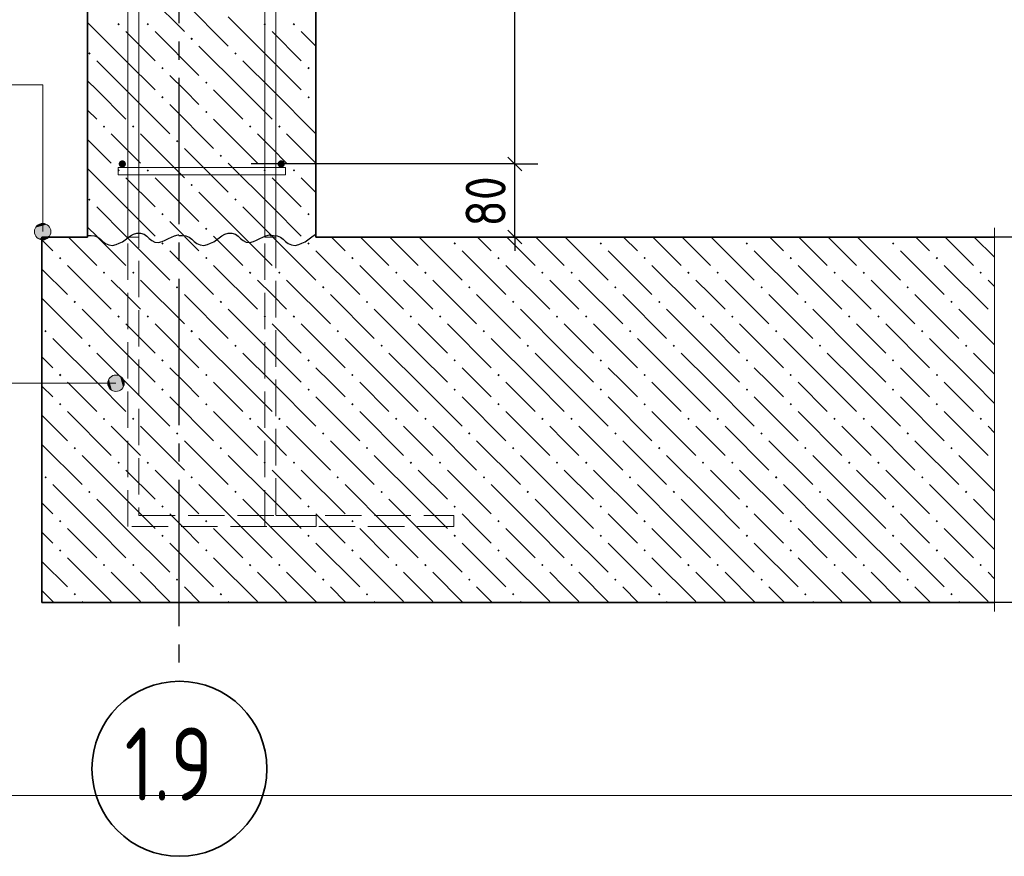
# Model space of a CAD drawing. Header units: millimetres. Extents: x 0 to 50400, y 0 to 35640.
# Tile 3 of 20: x 7034 to 13503, y 9394 to 14889. Entities that reach past the tile are written whole.
import ezdxf

# ---------------------------------------------------------------- set-up
doc = ezdxf.new("R2010")
doc.units = ezdxf.units.MM
doc.linetypes.add('______2', pattern=[324, 240, -84])
doc.linetypes.add('______5', pattern=[1320, 960, -120, 120, -120])
for name, color, linetype, lineweight in [('Standard', 7, 'Continuous', 25), ('Выпуски арматуры Г-обр.', 52, 'Continuous', 25), ('ЖБ Плита Фундамента верхний уровень', 7, 'Continuous', 35), ('ЖБ Стена верхний уровень', 7, 'Continuous', 35), ('Позиционная метка линия выноска', 7, 'Continuous', 13), ('Примечания', 7, 'Continuous', 13)]:
    doc.layers.add(name, color=color, linetype=linetype, lineweight=lineweight)
for name, color, linetype, true_color in [('Оси', 7, '______5', 0x656565), ('Стена фоновая арматура У1', 7, '______2', 0xa0a0a0), ('Стена фоновая арматура Х1', 7, '______2', 0xa0a0a0), ('Стена фоновая затяжка С-обр.', 7, '______2', 0xa0a0a0)]:
    doc.layers.add(name, color=color, linetype=linetype, true_color=true_color)
doc.layers.add('Размерная выноска', color=7, linetype='Continuous')
doc.styles.add('ISOCPEUR', font='txt')

msp = doc.modelspace()

# ---------------------------------------------------------------- hatches: boundary and pattern name
at = {"layer": 'ЖБ Плита Фундамента верхний уровень', "linetype": 'Continuous', "lineweight": 18, "transparency": 33554687}
for points in [[(7964.2, 13419), (7972, 13426.8), (7979.8, 13419), (7972, 13411.2)], [(8924.2, 13419), (8932, 13426.8), (8939.8, 13419), (8932, 13411.2)], [(9884.2, 13419), (9892, 13426.8), (9899.8, 13419), (9892, 13411.2)], [(10844.2, 13419), (10852, 13426.8), (10859.8, 13419), (10852, 13411.2)], [(11804.2, 13419), (11812, 13426.8), (11819.8, 13419), (11812, 13411.2)], [(12764.2, 13419), (12772, 13426.8), (12779.8, 13419), (12772, 13411.2)], [(7292.2, 13323), (7300, 13330.8), (7307.8, 13323), (7300, 13315.2)], [(8252.2, 13323), (8260, 13330.8), (8267.8, 13323), (8260, 13315.2)], [(9212.2, 13323), (9220, 13330.8), (9227.8, 13323), (9220, 13315.2)], [(10172.2, 13323), (10180, 13330.8), (10187.8, 13323), (10180, 13315.2)], [(11132.2, 13323), (11140, 13330.8), (11147.8, 13323), (11140, 13315.2)], [(12092.2, 13323), (12100, 13330.8), (12107.8, 13323), (12100, 13315.2)], [(13052.2, 13323), (13060, 13330.8), (13067.8, 13323), (13060, 13315.2)], [(7580.2, 13227), (7588, 13234.8), (7595.8, 13227), (7588, 13219.2)], [(7772.2, 13227), (7780, 13234.8), (7787.8, 13227), (7780, 13219.2)], [(8540.2, 13227), (8548, 13234.8), (8555.8, 13227), (8548, 13219.2)], [(8732.2, 13227), (8740, 13234.8), (8747.8, 13227), (8740, 13219.2)], [(9500.2, 13227), (9508, 13234.8), (9515.8, 13227), (9508, 13219.2)], [(9692.2, 13227), (9700, 13234.8), (9707.8, 13227), (9700, 13219.2)], [(10460.2, 13227), (10468, 13234.8), (10475.8, 13227), (10468, 13219.2)], [(10652.2, 13227), (10660, 13234.8), (10667.8, 13227), (10660, 13219.2)], [(11420.2, 13227), (11428, 13234.8), (11435.8, 13227), (11428, 13219.2)], [(11612.2, 13227), (11620, 13234.8), (11627.8, 13227), (11620, 13219.2)], [(12380.2, 13227), (12388, 13234.8), (12395.8, 13227), (12388, 13219.2)], [(12572.2, 13227), (12580, 13234.8), (12587.8, 13227), (12580, 13219.2)], [(13340.2, 13227), (13348, 13234.8), (13355.8, 13227), (13348, 13219.2)], [(8060.2, 13131), (8068, 13138.8), (8075.8, 13131), (8068, 13123.2)], [(9020.2, 13131), (9028, 13138.8), (9035.8, 13131), (9028, 13123.2)], [(9980.2, 13131), (9988, 13138.8), (9995.8, 13131), (9988, 13123.2)], [(10940.2, 13131), (10948, 13138.8), (10955.8, 13131), (10948, 13123.2)], [(11900.2, 13131), (11908, 13138.8), (11915.8, 13131), (11908, 13123.2)], [(12860.2, 13131), (12868, 13138.8), (12875.8, 13131), (12868, 13123.2)], [(7388.2, 13035), (7396, 13042.8), (7403.8, 13035), (7396, 13027.2)], [(8348.2, 13035), (8356, 13042.8), (8363.8, 13035), (8356, 13027.2)], [(9308.2, 13035), (9316, 13042.8), (9323.8, 13035), (9316, 13027.2)], [(10268.2, 13035), (10276, 13042.8), (10283.8, 13035), (10276, 13027.2)], [(11228.2, 13035), (11236, 13042.8), (11243.8, 13035), (11236, 13027.2)], [(12188.2, 13035), (12196, 13042.8), (12203.8, 13035), (12196, 13027.2)], [(13148.2, 13035), (13156, 13042.8), (13163.8, 13035), (13156, 13027.2)], [(7676.2, 12939), (7684, 12946.8), (7691.8, 12939), (7684, 12931.2)], [(7868.2, 12939), (7876, 12946.8), (7883.8, 12939), (7876, 12931.2)], [(8636.2, 12939), (8644, 12946.8), (8651.8, 12939), (8644, 12931.2)], [(8828.2, 12939), (8836, 12946.8), (8843.8, 12939), (8836, 12931.2)], [(9596.2, 12939), (9604, 12946.8), (9611.8, 12939), (9604, 12931.2)], [(9788.2, 12939), (9796, 12946.8), (9803.8, 12939), (9796, 12931.2)], [(10556.2, 12939), (10564, 12946.8), (10571.8, 12939), (10564, 12931.2)], [(10748.2, 12939), (10756, 12946.8), (10763.8, 12939), (10756, 12931.2)], [(11516.2, 12939), (11524, 12946.8), (11531.8, 12939), (11524, 12931.2)], [(11708.2, 12939), (11716, 12946.8), (11723.8, 12939), (11716, 12931.2)], [(12476.2, 12939), (12484, 12946.8), (12491.8, 12939), (12484, 12931.2)], [(12668.2, 12939), (12676, 12946.8), (12683.8, 12939), (12676, 12931.2)], [(13436.2, 12939), (13438.8, 12941.6), (13438.8, 12936.5)], [(7196.2, 12843), (7204, 12850.8), (7211.8, 12843), (7204, 12835.2)], [(8156.2, 12843), (8164, 12850.8), (8171.8, 12843), (8164, 12835.2)], [(9116.2, 12843), (9124, 12850.8), (9131.8, 12843), (9124, 12835.2)], [(10076.2, 12843), (10084, 12850.8), (10091.8, 12843), (10084, 12835.2)], [(11036.2, 12843), (11044, 12850.8), (11051.8, 12843), (11044, 12835.2)], [(11996.2, 12843), (12004, 12850.8), (12011.8, 12843), (12004, 12835.2)], [(12956.2, 12843), (12964, 12850.8), (12971.8, 12843), (12964, 12835.2)], [(7484.2, 12747), (7492, 12754.8), (7499.8, 12747), (7492, 12739.2)], [(8444.2, 12747), (8452, 12754.8), (8459.8, 12747), (8452, 12739.2)], [(9404.2, 12747), (9412, 12754.8), (9419.8, 12747), (9412, 12739.2)], [(10364.2, 12747), (10372, 12754.8), (10379.8, 12747), (10372, 12739.2)], [(11324.2, 12747), (11332, 12754.8), (11339.8, 12747), (11332, 12739.2)], [(12284.2, 12747), (12292, 12754.8), (12299.8, 12747), (12292, 12739.2)], [(13244.2, 12747), (13252, 12754.8), (13259.8, 12747), (13252, 12739.2)], [(7964.2, 12651), (7972, 12658.8), (7979.8, 12651), (7972, 12643.2)], [(8924.2, 12651), (8932, 12658.8), (8939.8, 12651), (8932, 12643.2)], [(9884.2, 12651), (9892, 12658.8), (9899.8, 12651), (9892, 12643.2)], [(10844.2, 12651), (10852, 12658.8), (10859.8, 12651), (10852, 12643.2)], [(11804.2, 12651), (11812, 12658.8), (11819.8, 12651), (11812, 12643.2)], [(12764.2, 12651), (12772, 12658.8), (12779.8, 12651), (12772, 12643.2)], [(7292.2, 12555), (7300, 12562.8), (7307.8, 12555), (7300, 12547.2)], [(8252.2, 12555), (8260, 12562.8), (8267.8, 12555), (8260, 12547.2)], [(9212.2, 12555), (9220, 12562.8), (9227.8, 12555), (9220, 12547.2)], [(10172.2, 12555), (10180, 12562.8), (10187.8, 12555), (10180, 12547.2)], [(11132.2, 12555), (11140, 12562.8), (11147.8, 12555), (11140, 12547.2)], [(12092.2, 12555), (12100, 12562.8), (12107.8, 12555), (12100, 12547.2)], [(13052.2, 12555), (13060, 12562.8), (13067.8, 12555), (13060, 12547.2)], [(7964.2, 12459), (7972, 12466.8), (7979.8, 12459), (7972, 12451.2)], [(8924.2, 12459), (8932, 12466.8), (8939.8, 12459), (8932, 12451.2)], [(9884.2, 12459), (9892, 12466.8), (9899.8, 12459), (9892, 12451.2)], [(10844.2, 12459), (10852, 12466.8), (10859.8, 12459), (10852, 12451.2)], [(11804.2, 12459), (11812, 12466.8), (11819.8, 12459), (11812, 12451.2)], [(12764.2, 12459), (12772, 12466.8), (12779.8, 12459), (12772, 12451.2)], [(7292.2, 12363), (7300, 12370.8), (7307.8, 12363), (7300, 12355.2)], [(8252.2, 12363), (8260, 12370.8), (8267.8, 12363), (8260, 12355.2)], [(9212.2, 12363), (9220, 12370.8), (9227.8, 12363), (9220, 12355.2)], [(10172.2, 12363), (10180, 12370.8), (10187.8, 12363), (10180, 12355.2)], [(11132.2, 12363), (11140, 12370.8), (11147.8, 12363), (11140, 12355.2)], [(12092.2, 12363), (12100, 12370.8), (12107.8, 12363), (12100, 12355.2)], [(13052.2, 12363), (13060, 12370.8), (13067.8, 12363), (13060, 12355.2)], [(7580.2, 12267), (7588, 12274.8), (7595.8, 12267), (7588, 12259.2)], [(7772.2, 12267), (7780, 12274.8), (7787.8, 12267), (7780, 12259.2)], [(8540.2, 12267), (8548, 12274.8), (8555.8, 12267), (8548, 12259.2)], [(8732.2, 12267), (8740, 12274.8), (8747.8, 12267), (8740, 12259.2)], [(9500.2, 12267), (9508, 12274.8), (9515.8, 12267), (9508, 12259.2)], [(9692.2, 12267), (9700, 12274.8), (9707.8, 12267), (9700, 12259.2)], [(10460.2, 12267), (10468, 12274.8), (10475.8, 12267), (10468, 12259.2)], [(10652.2, 12267), (10660, 12274.8), (10667.8, 12267), (10660, 12259.2)], [(11420.2, 12267), (11428, 12274.8), (11435.8, 12267), (11428, 12259.2)], [(11612.2, 12267), (11620, 12274.8), (11627.8, 12267), (11620, 12259.2)], [(12380.2, 12267), (12388, 12274.8), (12395.8, 12267), (12388, 12259.2)], [(12572.2, 12267), (12580, 12274.8), (12587.8, 12267), (12580, 12259.2)], [(13340.2, 12267), (13348, 12274.8), (13355.8, 12267), (13348, 12259.2)], [(8060.2, 12171), (8068, 12178.8), (8075.8, 12171), (8068, 12163.2)], [(9020.2, 12171), (9028, 12178.8), (9035.8, 12171), (9028, 12163.2)], [(9980.2, 12171), (9988, 12178.8), (9995.8, 12171), (9988, 12163.2)], [(10940.2, 12171), (10948, 12178.8), (10955.8, 12171), (10948, 12163.2)], [(11900.2, 12171), (11908, 12178.8), (11915.8, 12171), (11908, 12163.2)], [(12860.2, 12171), (12868, 12178.8), (12875.8, 12171), (12868, 12163.2)], [(7388.2, 12075), (7396, 12082.8), (7403.8, 12075), (7396, 12067.2)], [(8348.2, 12075), (8356, 12082.8), (8363.8, 12075), (8356, 12067.2)], [(9308.2, 12075), (9316, 12082.8), (9323.8, 12075), (9316, 12067.2)], [(10268.2, 12075), (10276, 12082.8), (10283.8, 12075), (10276, 12067.2)], [(11228.2, 12075), (11236, 12082.8), (11243.8, 12075), (11236, 12067.2)], [(12188.2, 12075), (12196, 12082.8), (12203.8, 12075), (12196, 12067.2)], [(13148.2, 12075), (13156, 12082.8), (13163.8, 12075), (13156, 12067.2)], [(7676.2, 11979), (7684, 11986.8), (7691.8, 11979), (7684, 11971.2)], [(7868.2, 11979), (7876, 11986.8), (7883.8, 11979), (7876, 11971.2)], [(8636.2, 11979), (8644, 11986.8), (8651.8, 11979), (8644, 11971.2)], [(8828.2, 11979), (8836, 11986.8), (8843.8, 11979), (8836, 11971.2)], [(9596.2, 11979), (9604, 11986.8), (9611.8, 11979), (9604, 11971.2)], [(9788.2, 11979), (9796, 11986.8), (9803.8, 11979), (9796, 11971.2)], [(10556.2, 11979), (10564, 11986.8), (10571.8, 11979), (10564, 11971.2)], [(10748.2, 11979), (10756, 11986.8), (10763.8, 11979), (10756, 11971.2)], [(11516.2, 11979), (11524, 11986.8), (11531.8, 11979), (11524, 11971.2)], [(11708.2, 11979), (11716, 11986.8), (11723.8, 11979), (11716, 11971.2)], [(12476.2, 11979), (12484, 11986.8), (12491.8, 11979), (12484, 11971.2)], [(12668.2, 11979), (12676, 11986.8), (12683.8, 11979), (12676, 11971.2)], [(13436.2, 11979), (13438.8, 11981.6), (13438.8, 11976.5)], [(7196.2, 11883), (7204, 11890.8), (7211.8, 11883), (7204, 11875.2)], [(8156.2, 11883), (8164, 11890.8), (8171.8, 11883), (8164, 11875.2)], [(9116.2, 11883), (9124, 11890.8), (9131.8, 11883), (9124, 11875.2)], [(10076.2, 11883), (10084, 11890.8), (10091.8, 11883), (10084, 11875.2)], [(11036.2, 11883), (11044, 11890.8), (11051.8, 11883), (11044, 11875.2)], [(11996.2, 11883), (12004, 11890.8), (12011.8, 11883), (12004, 11875.2)], [(12956.2, 11883), (12964, 11890.8), (12971.8, 11883), (12964, 11875.2)], [(7484.2, 11787), (7492, 11794.8), (7499.8, 11787), (7492, 11779.2)], [(8444.2, 11787), (8452, 11794.8), (8459.8, 11787), (8452, 11779.2)], [(9404.2, 11787), (9412, 11794.8), (9419.8, 11787), (9412, 11779.2)], [(10364.2, 11787), (10372, 11794.8), (10379.8, 11787), (10372, 11779.2)], [(11324.2, 11787), (11332, 11794.8), (11339.8, 11787), (11332, 11779.2)], [(12284.2, 11787), (12292, 11794.8), (12299.8, 11787), (12292, 11779.2)], [(13244.2, 11787), (13252, 11794.8), (13259.8, 11787), (13252, 11779.2)], [(7964.2, 11691), (7972, 11698.8), (7979.8, 11691), (7972, 11683.2)], [(8924.2, 11691), (8932, 11698.8), (8939.8, 11691), (8932, 11683.2)], [(9884.2, 11691), (9892, 11698.8), (9899.8, 11691), (9892, 11683.2)], [(10844.2, 11691), (10852, 11698.8), (10859.8, 11691), (10852, 11683.2)], [(11804.2, 11691), (11812, 11698.8), (11819.8, 11691), (11812, 11683.2)], [(12764.2, 11691), (12772, 11698.8), (12779.8, 11691), (12772, 11683.2)], [(7292.2, 11595), (7300, 11602.8), (7307.8, 11595), (7300, 11587.2)], [(8252.2, 11595), (8260, 11602.8), (8267.8, 11595), (8260, 11587.2)], [(9212.2, 11595), (9220, 11602.8), (9227.8, 11595), (9220, 11587.2)], [(10172.2, 11595), (10180, 11602.8), (10187.8, 11595), (10180, 11587.2)], [(11132.2, 11595), (11140, 11602.8), (11147.8, 11595), (11140, 11587.2)], [(12092.2, 11595), (12100, 11602.8), (12107.8, 11595), (12100, 11587.2)], [(13052.2, 11595), (13060, 11602.8), (13067.8, 11595), (13060, 11587.2)], [(7964.2, 11499), (7972, 11506.8), (7979.8, 11499), (7972, 11491.2)], [(8924.2, 11499), (8932, 11506.8), (8939.8, 11499), (8932, 11491.2)], [(9884.2, 11499), (9892, 11506.8), (9899.8, 11499), (9892, 11491.2)], [(10844.2, 11499), (10852, 11506.8), (10859.8, 11499), (10852, 11491.2)], [(11804.2, 11499), (11812, 11506.8), (11819.8, 11499), (11812, 11491.2)], [(12764.2, 11499), (12772, 11506.8), (12779.8, 11499), (12772, 11491.2)], [(7292.2, 11403), (7300, 11410.8), (7307.8, 11403), (7300, 11395.2)], [(8252.2, 11403), (8260, 11410.8), (8267.8, 11403), (8260, 11395.2)], [(9212.2, 11403), (9220, 11410.8), (9227.8, 11403), (9220, 11395.2)], [(10172.2, 11403), (10180, 11410.8), (10187.8, 11403), (10180, 11395.2)], [(11132.2, 11403), (11140, 11410.8), (11147.8, 11403), (11140, 11395.2)], [(12092.2, 11403), (12100, 11410.8), (12107.8, 11403), (12100, 11395.2)], [(13052.2, 11403), (13060, 11410.8), (13067.8, 11403), (13060, 11395.2)], [(7580.2, 11307), (7588, 11314.8), (7595.8, 11307), (7588, 11299.2)], [(7772.2, 11307), (7780, 11314.8), (7787.8, 11307), (7780, 11299.2)], [(8540.2, 11307), (8548, 11314.8), (8555.8, 11307), (8548, 11299.2)], [(8732.2, 11307), (8740, 11314.8), (8747.8, 11307), (8740, 11299.2)], [(9500.2, 11307), (9508, 11314.8), (9515.8, 11307), (9508, 11299.2)], [(9692.2, 11307), (9700, 11314.8), (9707.8, 11307), (9700, 11299.2)], [(10460.2, 11307), (10468, 11314.8), (10475.8, 11307), (10468, 11299.2)], [(10652.2, 11307), (10660, 11314.8), (10667.8, 11307), (10660, 11299.2)], [(11420.2, 11307), (11428, 11314.8), (11435.8, 11307), (11428, 11299.2)], [(11612.2, 11307), (11620, 11314.8), (11627.8, 11307), (11620, 11299.2)], [(12380.2, 11307), (12388, 11314.8), (12395.8, 11307), (12388, 11299.2)], [(12572.2, 11307), (12580, 11314.8), (12587.8, 11307), (12580, 11299.2)], [(13340.2, 11307), (13348, 11314.8), (13355.8, 11307), (13348, 11299.2)], [(8060.2, 11211), (8068, 11218.8), (8075.8, 11211), (8068, 11203.2)], [(9020.2, 11211), (9028, 11218.8), (9035.8, 11211), (9028, 11203.2)], [(9980.2, 11211), (9988, 11218.8), (9995.8, 11211), (9988, 11203.2)], [(10940.2, 11211), (10948, 11218.8), (10955.8, 11211), (10948, 11203.2)], [(11900.2, 11211), (11908, 11218.8), (11915.8, 11211), (11908, 11203.2)], [(12860.2, 11211), (12868, 11218.8), (12875.8, 11211), (12868, 11203.2)], [(7388.2, 11115), (7396, 11122.8), (7403.8, 11115), (7396, 11107.2)], [(8348.2, 11115), (8356, 11122.8), (8363.8, 11115), (8356, 11107.2)], [(9308.2, 11115), (9316, 11122.8), (9323.8, 11115), (9316, 11107.2)], [(10268.2, 11115), (10276, 11122.8), (10283.8, 11115), (10276, 11107.2)], [(11228.2, 11115), (11236, 11122.8), (11243.8, 11115), (11236, 11107.2)], [(12188.2, 11115), (12196, 11122.8), (12203.8, 11115), (12196, 11107.2)], [(13148.2, 11115), (13156, 11122.8), (13163.8, 11115), (13156, 11107.2)]]:
    msp.add_hatch(color=7, dxfattribs=at).paths.add_polyline_path(points, flags=16)
at = {"layer": 'ЖБ Стена верхний уровень', "linetype": 'Continuous', "lineweight": 18, "transparency": 33554687}
for points in [[(7676.2, 14859), (7684, 14866.8), (7691.8, 14859), (7684, 14851.2)], [(7868.2, 14859), (7876, 14866.8), (7883.8, 14859), (7876, 14851.2)], [(8636.2, 14859), (8644, 14866.8), (8651.8, 14859), (8644, 14851.2)], [(8828.2, 14859), (8836, 14866.8), (8843.8, 14859), (8836, 14851.2)], [(8156.2, 14763), (8164, 14770.8), (8171.8, 14763), (8164, 14755.2)], [(7484.2, 14667), (7492, 14674.8), (7499.8, 14667), (7492, 14659.2)], [(8444.2, 14667), (8452, 14674.8), (8459.8, 14667), (8452, 14659.2)], [(7964.2, 14571), (7972, 14578.8), (7979.8, 14571), (7972, 14563.2)], [(8924.2, 14571), (8932, 14578.8), (8939.8, 14571), (8932, 14563.2)], [(8252.2, 14475), (8260, 14482.8), (8267.8, 14475), (8260, 14467.2)], [(7964.2, 14379), (7972, 14386.8), (7979.8, 14379), (7972, 14371.2)], [(8924.2, 14379), (8932, 14386.8), (8939.8, 14379), (8932, 14371.2)], [(8252.2, 14283), (8260, 14290.8), (8267.8, 14283), (8260, 14275.2)], [(7580.2, 14187), (7588, 14194.8), (7595.8, 14187), (7588, 14179.2)], [(7772.2, 14187), (7780, 14194.8), (7787.8, 14187), (7780, 14179.2)], [(8540.2, 14187), (8548, 14194.8), (8555.8, 14187), (8548, 14179.2)], [(8732.2, 14187), (8740, 14194.8), (8747.8, 14187), (8740, 14179.2)], [(8060.2, 14091), (8068, 14098.8), (8075.8, 14091), (8068, 14083.2)], [(8348.2, 13995), (8356, 14002.8), (8363.8, 13995), (8356, 13987.2)], [(7676.2, 13899), (7684, 13906.8), (7691.8, 13899), (7684, 13891.2)], [(7868.2, 13899), (7876, 13906.8), (7883.8, 13899), (7876, 13891.2)], [(8636.2, 13899), (8644, 13906.8), (8651.8, 13899), (8644, 13891.2)], [(8828.2, 13899), (8836, 13906.8), (8843.8, 13899), (8836, 13891.2)], [(8156.2, 13803), (8164, 13810.8), (8171.8, 13803), (8164, 13795.2)], [(7484.2, 13707), (7492, 13714.8), (7499.8, 13707), (7492, 13699.2)], [(8444.2, 13707), (8452, 13714.8), (8459.8, 13707), (8452, 13699.2)], [(7964.2, 13611), (7972, 13618.8), (7979.8, 13611), (7972, 13603.2)], [(8924.2, 13611), (8932, 13618.8), (8939.8, 13611), (8932, 13603.2)], [(8252.2, 13515), (8260, 13522.8), (8267.8, 13515), (8260, 13507.2)]]:
    msp.add_hatch(color=7, dxfattribs=at).paths.add_polyline_path(points, flags=16)
at = {"layer": 'Позиционная метка линия выноска', "linetype": 'Continuous', "lineweight": 13, "transparency": 33554687}
for points in [[(7131.1, 13496.8), (7239.1, 13496.8), (7231.5, 13523.8)], [(7131.1, 13496.8), (7231.5, 13523.8), (7138.7, 13523.8)], [(7138.7, 13523.8), (7231.5, 13523.8), (7212.1, 13543.2)], [(7138.7, 13523.8), (7212.1, 13543.2), (7158.1, 13543.2)], [(7158.1, 13543.2), (7212.1, 13543.2), (7185.1, 13550.8)], [(7138.7, 13469.8), (7239.1, 13496.8), (7131.1, 13496.8)], [(7138.7, 13469.8), (7231.5, 13469.8), (7239.1, 13496.8)], [(7158.1, 13450.4), (7231.5, 13469.8), (7138.7, 13469.8)], [(7158.1, 13450.4), (7212.1, 13450.4), (7231.5, 13469.8)], [(7212.1, 13450.4), (7158.1, 13450.4), (7185.1, 13442.8)], [(7666.6, 12447), (7666.6, 12555), (7639.6, 12547.5)], [(7693.6, 12454.6), (7693.6, 12547.5), (7666.6, 12555)], [(7693.6, 12454.6), (7666.6, 12555), (7666.6, 12447)], [(7620.1, 12474), (7620.1, 12528), (7612.6, 12501)], [(7639.6, 12454.6), (7639.6, 12547.5), (7620.1, 12528)], [(7639.6, 12454.6), (7620.1, 12528), (7620.1, 12474)], [(7666.6, 12447), (7639.6, 12547.5), (7639.6, 12454.6)], [(7713, 12474), (7713, 12528), (7693.6, 12547.5)], [(7713, 12474), (7693.6, 12547.5), (7693.6, 12454.6)], [(7713, 12528), (7713, 12474), (7720.6, 12501)]]:
    msp.add_hatch(color=7, dxfattribs=at).paths.add_polyline_path(points)
at = {"layer": 'Стена фоновая арматура У1', "linetype": 'Continuous', "lineweight": 13, "transparency": 33554687}
for points in [[(7732.4, 13941.4), (7730.5, 13950.5), (7725.3, 13958.3), (7717.6, 13963.5), (7708.4, 13965.4), (7699.2, 13963.5), (7691.4, 13958.3), (7686.2, 13950.5), (7684.4, 13941.4), (7686.2, 13932.2), (7691.4, 13924.4), (7699.2, 13919.2), (7708.4, 13917.3), (7717.6, 13919.2), (7725.3, 13924.4), (7730.5, 13932.2)], [(8776.4, 13941.4), (8774.5, 13950.5), (8769.3, 13958.3), (8761.5, 13963.5), (8752.4, 13965.4), (8743.2, 13963.5), (8735.4, 13958.3), (8730.2, 13950.5), (8728.4, 13941.4), (8730.2, 13932.2), (8735.4, 13924.4), (8743.2, 13919.2), (8752.4, 13917.3), (8761.5, 13919.2), (8769.3, 13924.4), (8774.5, 13932.2)]]:
    msp.add_hatch(color=7, dxfattribs=at).paths.add_polyline_path(points)

# ---------------------------------------------------------------- linework, layer by layer
at = {"layer": 'Standard', "color": 7, "linetype": 'Continuous', "lineweight": -3, "transparency": 33554687}
for p, q in [((10287.2, 13941.4), (10287.2, 27129.4)), ((10287.2, 13941.4), (10137.2, 13941.4)), ((10287.2, 13941.4), (10437.2, 13941.4)), ((10287.2, 13461.4), (10287.2, 13941.4)), ((10287.2, 13461.4), (10137.2, 13461.4)), ((10287.2, 13461.4), (10437.2, 13461.4)), ((10287.2, 13461.4), (10287.2, 13461.4)), ((10287.2, 13461.4), (10287.2, 13371.4)), ((14131.3, 11061.4), (13438.8, 11061.4))]:
    msp.add_line(p, q, dxfattribs=at)
at = {"layer": 'Standard', "color": 7, "linetype": 'Continuous', "lineweight": 25, "transparency": 33554687}
for p, q in [((10332.2, 13896.4), (10242.2, 13986.4)), ((10332.2, 13416.4), (10242.2, 13506.4))]:
    msp.add_line(p, q, dxfattribs=at)
at = {"layer": 'Standard', "color": 254, "linetype": 'Continuous', "lineweight": 13, "true_color": 0xc4c4ff, "transparency": 33554687}
msp.add_lwpolyline([(4444.8, 9792.3), (14038.8, 9792.3), (14038.8, 33631), (4444.8, 33631), (4444.8, 9792.3)], dxfattribs=at)
at = {"layer": 'Standard', "color": 7, "linetype": 'Continuous', "lineweight": -3, "transparency": 33554687}
for points in [[(10287.2, 13941.4), (10266.8, 13941.4), (10266.8, 13941.4), (10266.8, 13941.4), (10266.8, 13941.4), (10266.8, 13941.4), (10266.8, 13941.4), (8555.4, 13941.4)], [(14131.3, 13461.4), (14110.9, 13461.4), (14110.9, 13461.4), (13438.8, 13461.4)]]:
    msp.add_lwpolyline(points, dxfattribs=at)
at = {"layer": 'Выпуски арматуры Г-обр.', "color": 251, "linetype": '______2', "lineweight": 13, "true_color": 0x656565, "transparency": 33554687}
for points in [[(7816.4, 19461.4), (7816.4, 11631.4), (8982.6, 11631.4), (8982.6, 11559.4), (7744.4, 11559.4), (7744.4, 19461.4), (7816.4, 19461.4)], [(8716.4, 17061.4), (8716.4, 11631.4), (9886.4, 11631.4), (9886.4, 11559.4), (8644.4, 11559.4), (8644.4, 17061.4), (8716.4, 17061.4)]]:
    msp.add_lwpolyline(points, dxfattribs=at)
at = {"layer": 'ЖБ Плита Фундамента верхний уровень', "color": 7, "linetype": 'Continuous', "lineweight": 35, "transparency": 33554687}
for p, q in [((7180.4, 13461.4), (7180.4, 11061.4)), ((7480.4, 13461.4), (7180.4, 13461.4)), ((13438.8, 13461.4), (8980.4, 13461.4)), ((7180.4, 11061.4), (13438.8, 11061.4))]:
    msp.add_line(p, q, dxfattribs=at)
at = {"layer": 'ЖБ Плита Фундамента верхний уровень', "color": 252, "linetype": 'Continuous', "lineweight": 18, "true_color": 0x8f8f8f, "transparency": 33554687}
for p, q in [((7353.7, 13461.4), (7540, 13275)), ((7545.7, 13461.4), (7732, 13275)), ((7737.7, 13461.4), (8020, 13179)), ((8212, 13371), (8121.7, 13461.4)), ((8313.7, 13461.4), (8500, 13275)), ((8505.7, 13461.4), (8692, 13275)), ((8697.7, 13461.4), (8980, 13179)), ((9172, 13371), (9081.7, 13461.4)), ((9273.7, 13461.4), (9460, 13275)), ((9465.7, 13461.4), (9652, 13275)), ((9657.7, 13461.4), (9940, 13179)), ((10132, 13371), (10041.7, 13461.4)), ((10233.7, 13461.4), (10420, 13275)), ((10425.7, 13461.4), (10612, 13275)), ((10617.7, 13461.4), (10900, 13179)), ((11092, 13371), (11001.7, 13461.4)), ((11193.7, 13461.4), (11380, 13275)), ((11385.7, 13461.4), (11572, 13275)), ((11577.7, 13461.4), (11860, 13179)), ((12052, 13371), (11961.7, 13461.4)), ((12153.7, 13461.4), (12340, 13275)), ((12345.7, 13461.4), (12532, 13275)), ((12537.7, 13461.4), (12820, 13179)), ((13012, 13371), (12921.7, 13461.4)), ((13113.7, 13461.4), (13300, 13275)), ((13305.7, 13461.4), (13438.8, 13328.3)), ((7252, 13371), (7180.4, 13442.7)), ((8020, 13371), (8308, 13083)), ((8980, 13371), (9268, 13083)), ((9940, 13371), (10228, 13083)), ((10900, 13371), (11188, 13083)), ((11860, 13371), (12148, 13083)), ((12820, 13371), (13108, 13083)), ((7348, 13275), (7636, 12987)), ((8308, 13275), (8596, 12987)), ((9268, 13275), (9556, 12987)), ((10228, 13275), (10516, 12987)), ((11188, 13275), (11476, 12987)), ((12148, 13275), (12436, 12987)), ((13108, 13275), (13396, 12987)), ((7180.4, 13250.7), (7348, 13083)), ((7732, 13083), (7636, 13179)), ((7828, 13179), (8116, 12891)), ((8692, 13083), (8596, 13179)), ((8788, 13179), (9076, 12891)), ((9652, 13083), (9556, 13179)), ((9748, 13179), (10036, 12891)), ((10612, 13083), (10516, 13179)), ((10708, 13179), (10996, 12891)), ((11572, 13083), (11476, 13179)), ((11668, 13179), (11956, 12891)), ((12532, 13083), (12436, 13179)), ((12628, 13179), (12916, 12891)), ((13438.8, 13136.3), (13396, 13179)), ((7828, 12987), (7732, 13083)), ((8116, 13083), (8404, 12795)), ((8788, 12987), (8692, 13083)), ((9076, 13083), (9364, 12795)), ((9748, 12987), (9652, 13083)), ((10036, 13083), (10324, 12795)), ((10708, 12987), (10612, 13083)), ((10996, 13083), (11284, 12795)), ((11668, 12987), (11572, 13083)), ((11956, 13083), (12244, 12795)), ((12628, 12987), (12532, 13083)), ((12916, 13083), (13204, 12795)), ((7180.4, 13058.7), (7444, 12795)), ((7732, 12699), (7444, 12987)), ((8692, 12699), (8404, 12987)), ((9652, 12699), (9364, 12987)), ((10612, 12699), (10324, 12987)), ((11572, 12699), (11284, 12987)), ((12532, 12699), (12244, 12987)), ((13438.8, 12752.3), (13204, 12987)), ((7732, 12891), (7924, 12699)), ((7924, 12891), (8212, 12603)), ((8692, 12891), (8884, 12699)), ((8884, 12891), (9172, 12603)), ((9652, 12891), (9844, 12699)), ((9844, 12891), (10132, 12603)), ((10612, 12891), (10804, 12699)), ((10804, 12891), (11092, 12603)), ((11572, 12891), (11764, 12699)), ((11764, 12891), (12052, 12603)), ((12532, 12891), (12724, 12699)), ((12724, 12891), (13012, 12603)), ((7540, 12507), (7252, 12795)), ((8500, 12507), (8212, 12795)), ((9460, 12507), (9172, 12795)), ((10420, 12507), (10132, 12795)), ((11380, 12507), (11092, 12795)), ((12340, 12507), (12052, 12795)), ((13300, 12507), (13012, 12795)), ((7540, 12699), (7732, 12507)), ((7732, 12699), (7924, 12507)), ((8500, 12699), (8692, 12507)), ((8692, 12699), (8884, 12507)), ((9460, 12699), (9652, 12507)), ((9652, 12699), (9844, 12507)), ((10420, 12699), (10612, 12507)), ((10612, 12699), (10804, 12507)), ((11380, 12699), (11572, 12507)), ((11572, 12699), (11764, 12507)), ((12340, 12699), (12532, 12507)), ((12532, 12699), (12724, 12507)), ((13300, 12699), (13438.8, 12560.3)), ((7180.4, 12674.7), (7252, 12603)), ((8116, 12507), (8020, 12603)), ((9076, 12507), (8980, 12603)), ((10036, 12507), (9940, 12603)), ((10996, 12507), (10900, 12603)), ((11956, 12507), (11860, 12603)), ((12916, 12507), (12820, 12603)), ((7348, 12507), (7540, 12315)), ((7540, 12507), (7732, 12315)), ((7732, 12507), (8020, 12219)), ((8212, 12411), (8116, 12507)), ((8308, 12507), (8500, 12315)), ((8500, 12507), (8692, 12315)), ((8692, 12507), (8980, 12219)), ((9172, 12411), (9076, 12507)), ((9268, 12507), (9460, 12315)), ((9460, 12507), (9652, 12315)), ((9652, 12507), (9940, 12219)), ((10132, 12411), (10036, 12507)), ((10228, 12507), (10420, 12315)), ((10420, 12507), (10612, 12315)), ((10612, 12507), (10900, 12219)), ((11092, 12411), (10996, 12507)), ((11188, 12507), (11380, 12315)), ((11380, 12507), (11572, 12315)), ((11572, 12507), (11860, 12219)), ((12052, 12411), (11956, 12507)), ((12148, 12507), (12340, 12315)), ((12340, 12507), (12532, 12315)), ((12532, 12507), (12820, 12219)), ((13012, 12411), (12916, 12507)), ((13108, 12507), (13300, 12315)), ((13300, 12507), (13438.8, 12368.3)), ((7252, 12411), (7180.4, 12482.7)), ((8020, 12411), (8308, 12123)), ((8980, 12411), (9268, 12123)), ((9940, 12411), (10228, 12123)), ((10900, 12411), (11188, 12123)), ((11860, 12411), (12148, 12123)), ((12820, 12411), (13108, 12123)), ((7348, 12315), (7636, 12027)), ((8308, 12315), (8596, 12027)), ((9268, 12315), (9556, 12027)), ((10228, 12315), (10516, 12027)), ((11188, 12315), (11476, 12027)), ((12148, 12315), (12436, 12027)), ((13108, 12315), (13396, 12027)), ((7180.4, 12290.7), (7348, 12123)), ((7732, 12123), (7636, 12219)), ((7828, 12219), (8116, 11931)), ((8692, 12123), (8596, 12219)), ((8788, 12219), (9076, 11931)), ((9652, 12123), (9556, 12219)), ((9748, 12219), (10036, 11931)), ((10612, 12123), (10516, 12219)), ((10708, 12219), (10996, 11931)), ((11572, 12123), (11476, 12219)), ((11668, 12219), (11956, 11931)), ((12532, 12123), (12436, 12219)), ((12628, 12219), (12916, 11931)), ((13438.8, 12176.3), (13396, 12219)), ((7180.4, 12098.7), (7444, 11835)), ((7828, 12027), (7732, 12123)), ((8116, 12123), (8404, 11835)), ((8788, 12027), (8692, 12123)), ((9076, 12123), (9364, 11835)), ((9748, 12027), (9652, 12123)), ((10036, 12123), (10324, 11835)), ((10708, 12027), (10612, 12123)), ((10996, 12123), (11284, 11835)), ((11668, 12027), (11572, 12123)), ((11956, 12123), (12244, 11835)), ((12628, 12027), (12532, 12123)), ((12916, 12123), (13204, 11835)), ((7732, 11739), (7444, 12027)), ((8692, 11739), (8404, 12027)), ((9652, 11739), (9364, 12027)), ((10612, 11739), (10324, 12027)), ((11572, 11739), (11284, 12027)), ((12532, 11739), (12244, 12027)), ((13438.8, 11792.3), (13204, 12027)), ((7732, 11931), (7924, 11739)), ((7924, 11931), (8212, 11643)), ((8692, 11931), (8884, 11739)), ((8884, 11931), (9172, 11643)), ((9652, 11931), (9844, 11739)), ((9844, 11931), (10132, 11643)), ((10612, 11931), (10804, 11739)), ((10804, 11931), (11092, 11643)), ((11572, 11931), (11764, 11739)), ((11764, 11931), (12052, 11643)), ((12532, 11931), (12724, 11739)), ((12724, 11931), (13012, 11643)), ((7540, 11547), (7252, 11835)), ((8500, 11547), (8212, 11835)), ((9460, 11547), (9172, 11835)), ((10420, 11547), (10132, 11835)), ((11380, 11547), (11092, 11835)), ((12340, 11547), (12052, 11835)), ((13300, 11547), (13012, 11835)), ((7180.4, 11714.7), (7252, 11643)), ((7540, 11739), (7732, 11547)), ((7732, 11739), (7924, 11547)), ((8500, 11739), (8692, 11547)), ((8692, 11739), (8884, 11547)), ((9460, 11739), (9652, 11547)), ((9652, 11739), (9844, 11547)), ((10420, 11739), (10612, 11547)), ((10612, 11739), (10804, 11547)), ((11380, 11739), (11572, 11547)), ((11572, 11739), (11764, 11547)), ((12340, 11739), (12532, 11547)), ((12532, 11739), (12724, 11547)), ((13300, 11739), (13438.8, 11600.3)), ((8116, 11547), (8020, 11643)), ((9076, 11547), (8980, 11643)), ((10036, 11547), (9940, 11643)), ((10996, 11547), (10900, 11643)), ((11956, 11547), (11860, 11643)), ((12916, 11547), (12820, 11643)), ((7252, 11451), (7180.4, 11522.7)), ((7348, 11547), (7540, 11355)), ((7540, 11547), (7732, 11355)), ((7732, 11547), (8020, 11259)), ((8212, 11451), (8116, 11547)), ((8308, 11547), (8500, 11355)), ((8500, 11547), (8692, 11355)), ((8692, 11547), (8980, 11259)), ((9172, 11451), (9076, 11547)), ((9268, 11547), (9460, 11355)), ((9460, 11547), (9652, 11355)), ((9652, 11547), (9940, 11259)), ((10132, 11451), (10036, 11547)), ((10228, 11547), (10420, 11355)), ((10420, 11547), (10612, 11355)), ((10612, 11547), (10900, 11259)), ((11092, 11451), (10996, 11547)), ((11188, 11547), (11380, 11355)), ((11380, 11547), (11572, 11355)), ((11572, 11547), (11860, 11259)), ((12052, 11451), (11956, 11547)), ((12148, 11547), (12340, 11355)), ((12340, 11547), (12532, 11355)), ((12532, 11547), (12820, 11259)), ((13012, 11451), (12916, 11547)), ((13108, 11547), (13300, 11355)), ((13300, 11547), (13438.8, 11408.3)), ((8020, 11451), (8308, 11163)), ((8980, 11451), (9268, 11163)), ((9940, 11451), (10228, 11163)), ((10900, 11451), (11188, 11163)), ((11860, 11451), (12148, 11163)), ((12820, 11451), (13108, 11163)), ((7180.4, 11330.7), (7348, 11163)), ((7348, 11355), (7636, 11067)), ((8308, 11355), (8596, 11067)), ((9268, 11355), (9556, 11067)), ((10228, 11355), (10516, 11067)), ((11188, 11355), (11476, 11067)), ((12148, 11355), (12436, 11067)), ((13108, 11355), (13396, 11067)), ((7732, 11163), (7636, 11259)), ((7828, 11259), (8025.7, 11061.4)), ((8692, 11163), (8596, 11259)), ((8788, 11259), (8985.7, 11061.4)), ((9652, 11163), (9556, 11259)), ((9748, 11259), (9945.7, 11061.4)), ((10612, 11163), (10516, 11259)), ((10708, 11259), (10905.7, 11061.4)), ((11572, 11163), (11476, 11259)), ((11668, 11259), (11865.7, 11061.4)), ((12532, 11163), (12436, 11259)), ((12628, 11259), (12825.7, 11061.4)), ((13438.8, 11216.3), (13396, 11259)), ((7180.4, 11138.7), (7257.7, 11061.4)), ((7828, 11067), (7732, 11163)), ((8116, 11163), (8217.7, 11061.4)), ((8788, 11067), (8692, 11163)), ((9076, 11163), (9177.7, 11061.4)), ((9748, 11067), (9652, 11163)), ((10036, 11163), (10137.7, 11061.4)), ((10708, 11067), (10612, 11163)), ((10996, 11163), (11097.7, 11061.4)), ((11668, 11067), (11572, 11163)), ((11956, 11163), (12057.7, 11061.4)), ((12628, 11067), (12532, 11163)), ((12916, 11163), (13017.7, 11061.4)), ((7449.7, 11061.4), (7444, 11067)), ((8409.7, 11061.4), (8404, 11067)), ((9369.7, 11061.4), (9364, 11067)), ((10329.7, 11061.4), (10324, 11067)), ((11289.7, 11061.4), (11284, 11067)), ((12249.7, 11061.4), (12244, 11067)), ((13209.7, 11061.4), (13204, 11067))]:
    msp.add_line(p, q, dxfattribs=at)
at = {"layer": 'ЖБ Стена верхний уровень', "color": 7, "linetype": 'Continuous', "lineweight": 35, "transparency": 33554687}
for p, q in [((7480.4, 29901.4), (7480.4, 13461.4)), ((8980.4, 13461.4), (8980.4, 29901.4))]:
    msp.add_line(p, q, dxfattribs=at)
at = {"layer": 'ЖБ Стена верхний уровень', "color": 9, "linetype": 'Continuous', "lineweight": 18, "true_color": 0xc7c7c7, "transparency": 33554687}
for p, q in [((7828, 15099), (8116, 14811)), ((8116, 15003), (8404, 14715)), ((8692, 14619), (8404, 14907)), ((7732, 14619), (7480.4, 14870.7)), ((7732, 14811), (7924, 14619)), ((7924, 14811), (8212, 14523)), ((8692, 14811), (8884, 14619)), ((8884, 14811), (8980.4, 14714.7)), ((8500, 14427), (8212, 14715)), ((7540, 14619), (7732, 14427)), ((7732, 14619), (7924, 14427)), ((8500, 14619), (8692, 14427)), ((8692, 14619), (8884, 14427)), ((8116, 14427), (8020, 14523)), ((8980.4, 14522.7), (8980, 14523)), ((7540, 14427), (7480.4, 14486.7)), ((7540, 14427), (7732, 14235)), ((7732, 14427), (8020, 14139)), ((8212, 14331), (8116, 14427)), ((8308, 14427), (8500, 14235)), ((8500, 14427), (8692, 14235)), ((8692, 14427), (8980, 14139)), ((8020, 14331), (8308, 14043)), ((8980, 14331), (8980.4, 14330.7)), ((7480.4, 14294.7), (7540, 14235)), ((8308, 14235), (8596, 13947)), ((7480.4, 14102.7), (7636, 13947)), ((7732, 14043), (7636, 14139)), ((7828, 14139), (8116, 13851)), ((8692, 14043), (8596, 14139)), ((8788, 14139), (8980.4, 13946.7)), ((7828, 13947), (7732, 14043)), ((8116, 14043), (8404, 13755)), ((8788, 13947), (8692, 14043)), ((7732, 13659), (7480.4, 13910.7)), ((8692, 13659), (8404, 13947)), ((7732, 13851), (7924, 13659)), ((7924, 13851), (8212, 13563)), ((8692, 13851), (8884, 13659)), ((8884, 13851), (8980.4, 13754.7)), ((8500, 13467), (8212, 13755)), ((7540, 13659), (7732, 13467)), ((7732, 13659), (7924, 13467)), ((8500, 13659), (8692, 13467)), ((8692, 13659), (8884, 13467)), ((7540, 13467), (7480.4, 13526.7)), ((8116, 13467), (8020, 13563)), ((8980.4, 13562.7), (8980, 13563)), ((7540, 13467), (7545.7, 13461.4)), ((7732, 13467), (7737.7, 13461.4)), ((8121.7, 13461.4), (8116, 13467)), ((8308, 13467), (8313.7, 13461.4)), ((8500, 13467), (8505.7, 13461.4)), ((8692, 13467), (8697.7, 13461.4))]:
    msp.add_line(p, q, dxfattribs=at)
at = {"layer": 'Оси', "color": 8, "linetype": '______5', "lineweight": -3, "transparency": 33554687}
msp.add_line((8080.4, 15825.9), (8080.4, 10649.5), dxfattribs=at)
at = {"layer": 'Оси', "color": 7, "linetype": 'Continuous', "lineweight": 35, "transparency": 33554687}
msp.add_circle((8083.3, 9968.8), 574.9, dxfattribs=at)
at = {"layer": 'Позиционная метка линия выноска', "color": 7, "linetype": 'Continuous', "lineweight": 13, "transparency": 33554687}
for p, q in [((7185.1, 13550.8), (7185.1, 13550.8)), ((7131.1, 13496.8), (7131.1, 13496.8)), ((7239.1, 13496.8), (7239.1, 13496.8)), ((7185.1, 13442.8), (7185.1, 13442.8)), ((7666.6, 12555), (7666.6, 12555)), ((7612.6, 12501), (7612.6, 12501)), ((7720.6, 12501), (7720.6, 12501)), ((7666.6, 12447), (7666.6, 12447))]:
    msp.add_line(p, q, dxfattribs=at)
for points in [[(7185.1, 13496.8), (7185.1, 14460.2), (4743.5, 14460.2)], [(7666.6, 12501), (7545.1, 12501), (4743.5, 12501)]]:
    msp.add_lwpolyline(points, dxfattribs=at)
for centre in [(7185.1, 13496.8), (7666.6, 12501)]:
    msp.add_circle(centre, 54, dxfattribs=at)
at = {"layer": 'Примечания', "color": 7, "linetype": 'Continuous', "lineweight": 25, "transparency": 33554687}
for points in [[(7480.4, 13471.9), (7502.6, 13472.2), (7526.6, 13468.7), (7548.2, 13460.8), (7565.6, 13447.7), (7580.6, 13432.1), (7598, 13419), (7620.2, 13411.1), (7643.6, 13406.5), (7667, 13411.7), (7688.6, 13420.2), (7709.6, 13429.8), (7727.6, 13442.6), (7744.4, 13456.5), (7761.2, 13470.1), (7781.6, 13480.9), (7804.4, 13486.7), (7828.4, 13485.8), (7851.8, 13479.5), (7869.2, 13466.7), (7884.8, 13451.7), (7901.6, 13438), (7922, 13427.8), (7946, 13425.5), (7969.4, 13431.2), (7990.4, 13440.3), (8010.8, 13450.6), (8031.8, 13460.5), (8052.2, 13470.1), (8075.6, 13474.7), (8080.4, 13475.2)], [(8080.4, 13471.9), (8102.6, 13472.2), (8126.6, 13468.7), (8148.2, 13460.8), (8165.6, 13447.7), (8180.6, 13432.1), (8198, 13419), (8220.2, 13411.1), (8243.6, 13406.5), (8267, 13411.7), (8288.6, 13420.2), (8309.6, 13429.8), (8327.6, 13442.6), (8344.4, 13456.5), (8361.2, 13470.1), (8381.6, 13480.9), (8404.4, 13486.7), (8428.4, 13485.8), (8451.8, 13479.5), (8469.2, 13466.7), (8484.8, 13451.7), (8501.6, 13438), (8522, 13427.8), (8546, 13425.5), (8569.4, 13431.2), (8590.4, 13440.3), (8610.8, 13450.6), (8631.8, 13460.5), (8652.2, 13470.1), (8675.6, 13474.7), (8680.4, 13475.2)], [(8680.4, 13471.9), (8702.6, 13472.2), (8726.6, 13468.7), (8748.2, 13460.8), (8765.6, 13447.7), (8780.6, 13432.1), (8798, 13419), (8820.2, 13411.1), (8843.6, 13406.5), (8867, 13411.7), (8888.6, 13420.2), (8909.6, 13429.8), (8927.6, 13442.6), (8944.4, 13456.5), (8961.2, 13470.1), (8980.4, 13480.3)]]:
    msp.add_lwpolyline(points, dxfattribs=at)
at = {"layer": 'Размерная выноска', "color": 7, "linetype": 'Continuous', "lineweight": 13, "transparency": 33554687}
msp.add_line((13438.8, 13521.4), (13438.8, 11001.4), dxfattribs=at)
at = {"layer": 'Стена фоновая арматура Х1', "color": 7, "linetype": 'Continuous', "lineweight": 18, "transparency": 33554687}
for points in [[(7744.4, 13461.4), (7744.4, 33067), (7816.4, 33067), (7816.4, 13461.4), (7744.4, 13461.4)], [(8644.4, 13461.4), (8644.4, 33067), (8716.4, 33067), (8716.4, 13461.4), (8644.4, 13461.4)]]:
    msp.add_lwpolyline(points, dxfattribs=at)
at = {"layer": 'Стена фоновая затяжка С-обр.', "color": 98, "linetype": 'Continuous', "lineweight": 13, "true_color": 0x005000, "transparency": 33554687}
msp.add_lwpolyline([(7681.4, 13917.3), (8779.4, 13917.3), (8779.4, 13869.4), (7681.4, 13869.4), (7681.4, 13917.3)], dxfattribs=at)

# ---------------------------------------------------------------- texts
at = {"layer": 'Standard', "color": 7, "linetype": 'Continuous', "lineweight": 25, "transparency": 33554687, "insert": (10227.2, 13529.8), "char_height": 264, "width": 484.718, "attachment_point": 7, "rotation": 90, "style": 'ISOCPEUR'}
msp.add_mtext('\\W0.87;80', dxfattribs=at)
at = {"layer": 'Оси', "color": 7, "linetype": 'Continuous', "lineweight": 35, "transparency": 33554687, "insert": (7723.3, 9760), "char_height": 480, "width": 908.9, "attachment_point": 7, "style": 'ISOCPEUR'}
msp.add_mtext('\\W0.79;1.9', dxfattribs=at)

doc.saveas('drawing.dxf')
